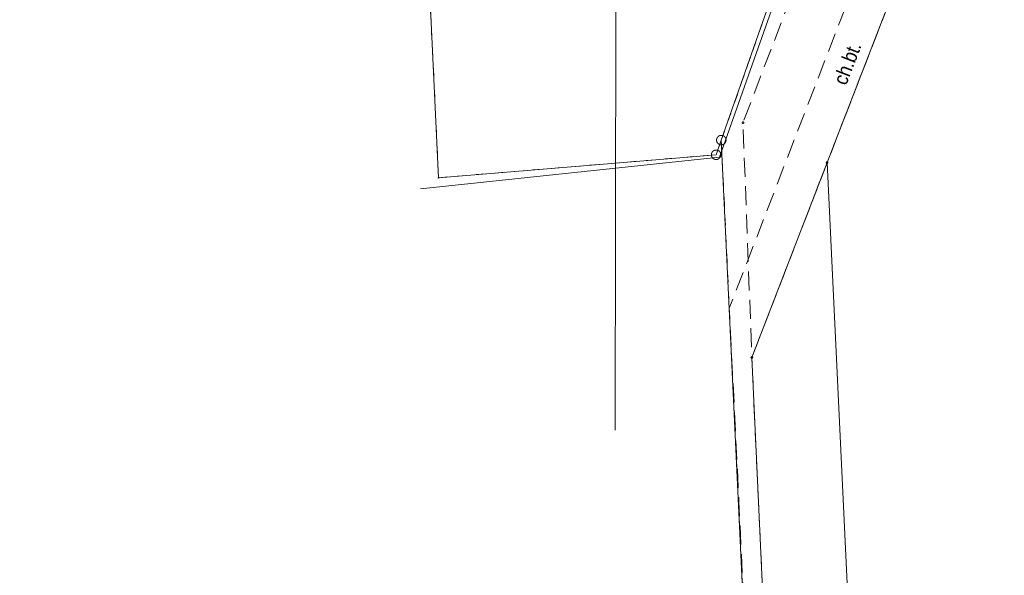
# Model space of a CAD drawing. Header units: millimetres. Extents: x -165388 to 921073, y -295343 to 494042.
# Tile 27 of 117: x 97197 to 149163, y 20485 to 49798. Entities that reach past the tile are written whole.
import ezdxf
from ezdxf.xclip import XClip

# ---------------------------------------------------------------- set-up
doc = ezdxf.new("R2010")
doc.units = ezdxf.units.MM
doc.header["$MEASUREMENT"] = 0
doc.header["$XCLIPFRAME"] = 0
for name, pattern in [('0.5_0.5', [1000, 500, -500]), ('1.0_0.5', [1500, 1000, -500]), ('mz1.0_0.5', [1500, 1000, -500])]:
    doc.linetypes.add(name, pattern=pattern)
for name, color, linetype, lineweight in [('20231207_mdcp_Kolska_2-4_6_0_Nr_pióra__1', 7, 'Continuous', 13), ('bg-woz-oz.6640.12006.2023.pge-1_rzut_5_202-punkt graniczny_Nr_pióra__7', 7, 'Continuous', 18), ('bg-woz-oz.6640.12006.2023.pge-1_rzut_5_219-działka ewidencyjna_Nr_pióra__7', 7, 'Continuous', 18), ('bg-woz-oz.6640.12006.2023.pge-1_rzut_5_312-budynek ewidencyjny_Nr_pióra__7', 7, 'Continuous', 18), ('bg-woz-oz.6640.12006.2023.pge-1_rzut_5_320-blok - kondygnacja nadziemna_Nr_pióra__7', 7, 'Continuous', 18), ('bg-woz-oz.6640.12006.2023.pge-1_rzut_5_blok - kondygnacja podziemna_Nr_pióra__7', 7, 'Continuous', 18), ('bg-woz-oz.6640.12006.2023.pge-1_rzut_5_chodnik (powierzchnia)-Atr17_Nr_pióra__7', 7, 'Continuous', 18), ('bg-woz-oz.6640.12006.2023.pge-1_rzut_5_chodnik (powierzchnia)_Nr_pióra__7', 7, 'Continuous', 18), ('bg-woz-oz.6640.12006.2023.pge-1_rzut_5_ogrodzenie trwałe (linia)_Nr_pióra__7', 7, 'Continuous', 18)]:
    doc.layers.add(name, color=color, linetype=linetype, lineweight=lineweight)
for name, color, linetype, lineweight, true_color in [('bg-woz-oz.6640.12006.2023.pge-1_rzut_5_0_Nr_pióra__5', 7, 'Continuous', 18, 0x1d1d1d), ('bg-woz-oz.6640.12006.2023.pge-1_rzut_5_218-kontur użytku gruntowego_Nr_pióra__3', 7, 'Continuous', 18, 0x959595), ('bg-woz-oz.6640.12006.2023.pge-1_rzut_5_przewód elektroenergetyczny (linia)_Nr_pióra__1', 7, 'Continuous', 18, 0x4c4c4c)]:
    doc.layers.add(name, color=color, linetype=linetype, lineweight=lineweight, true_color=true_color)
for name, color, linetype in [('bg-woz-oz.6640.12006.2023.pge-1_rzut_5_203-punkt graniczny', 7, 'Continuous'), ('INW_GEO', 7, 'Continuous'), ('ZD_INNE', 7, 'Continuous')]:
    doc.layers.add(name, color=color, linetype=linetype)
doc.styles.add('GENERATED_STYLE_1', font='txt')
doc.linetypes.add('902-500', pattern='A,0,[1,A.01.1_PROJEKT_ZAGOSPODAROWANIA_DZIAŁKI1.Shx,S=59.52380952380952,R=0,X=0,Y=0],-7500,0', length=7500)
picture_1 = doc.add_image_def('image1.tif', size_in_pixel=(4961, 3508))

# ---------------------------------------------------------------- blocks, each defined once
blk = doc.blocks.new('Rysunek_2_5', base_point=(-8071116841.925635, -4961354754.727498))
at = {"layer": 'bg-woz-oz.6640.12006.2023.pge-1_rzut_5_203-punkt graniczny', "linetype": 'Continuous', "lineweight": 0, "true_color": 0x000000}
blk.add_hatch(color=18, dxfattribs=at).paths.add_polyline_path([(119346.7993130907, 41456.13245945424, 0.9999999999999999), (119257.308605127, 41465.69347381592, 0.9999999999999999)])
at = {"layer": 'bg-woz-oz.6640.12006.2023.pge-1_rzut_5_0_Nr_pióra__5', "linetype": 'Continuous'}
for centre in [(135370.9924798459, 44360.26027612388), (139812.6374408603, 42256.50410167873), (135838.4972000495, 31980.54140433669)]:
    blk.add_circle(centre, 45, dxfattribs=at)
at = {"layer": 'bg-woz-oz.6640.12006.2023.pge-1_rzut_5_202-punkt graniczny_Nr_pióra__7', "linetype": 'Continuous'}
for centre in [(134227.4571210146, 43446.57166302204), (133953.5454949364, 42671.28305602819)]:
    blk.add_circle(centre, 250, dxfattribs=at)
at = {"layer": 'bg-woz-oz.6640.12006.2023.pge-1_rzut_5_218-kontur użytku gruntowego_Nr_pióra__3', "linetype": '0.5_0.5', "flags": 128}
for points in [[(148672.6623140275, 84614.97030686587), (134227.4571210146, 43446.57166302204)], [(134227.4571210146, 43446.57166302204), (148672.6623140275, 84614.97030686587)], [(117894.3097637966, 71208.7995512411), (119302.0539591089, 41460.91296616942)], [(133953.5454949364, 42671.28305602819), (134227.4571210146, 43446.57166302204)], [(134227.4571210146, 43446.57166302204), (138304.4720292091, -42553.19839157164)], [(119302.0539591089, 41460.91296616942), (133953.5454949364, 42671.28305602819)]]:
    blk.add_lwpolyline(points, dxfattribs=at)
at = {"layer": 'bg-woz-oz.6640.12006.2023.pge-1_rzut_5_219-działka ewidencyjna_Nr_pióra__7', "linetype": 'Continuous', "flags": 128}
for points in [[(134227.4571210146, 43446.57166302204), (148672.6623140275, 84614.97030686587)], [(119302.0539591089, 41460.91296616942), (117894.3097637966, 71208.7995512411)], [(134227.4571210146, 43446.57166302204), (133953.5454949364, 42671.28305602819)], [(138304.4720292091, -42553.19839157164), (134227.4571210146, 43446.57166302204)], [(133953.5454949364, 42671.28305602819), (119302.0539591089, 41460.91296616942)]]:
    blk.add_lwpolyline(points, dxfattribs=at)
at = {"layer": 'bg-woz-oz.6640.12006.2023.pge-1_rzut_5_312-budynek ewidencyjny_Nr_pióra__7', "linetype": 'Continuous', "flags": 128}
for points in [[(139812.6374408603, 42256.50410167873), (143075.6953544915, 50677.51075420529)], [(135838.4972000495, 31980.54140433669), (139812.6374408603, 42256.50410167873)], [(137701.1688845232, -8476.273277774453), (135838.4972000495, 31980.54140433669)]]:
    blk.add_lwpolyline(points, dxfattribs=at)
at = {"layer": 'bg-woz-oz.6640.12006.2023.pge-1_rzut_5_320-blok - kondygnacja nadziemna_Nr_pióra__7', "linetype": 'Continuous', "flags": 128}
blk.add_lwpolyline([(155243.1749431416, 82575.42041130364), (146960.7272846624, 60872.48142249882), (148874.2814669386, 60145.08167281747), (145745.3323286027, 52132.13731441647), (143075.6953544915, 50677.51075420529), (139812.6374408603, 42256.50410167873), (142418.2539889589, -12520.26982977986)], dxfattribs=at)
blk.add_lwpolyline([(142418.2539889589, -12520.26982977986), (139812.6374408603, 42256.50410167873), (135838.4972000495, 31980.54140433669), (137701.1688845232, -8476.273277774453), (137740.942533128, -8480.522616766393), (137920.1344866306, -12733.62621851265)], close=True, dxfattribs=at)
at = {"layer": 'bg-woz-oz.6640.12006.2023.pge-1_rzut_5_blok - kondygnacja podziemna_Nr_pióra__7', "linetype": '1.0_0.5', "flags": 128}
blk.add_lwpolyline([(155243.1749431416, 82575.42041130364), (149926.1262463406, 82509.89829655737), (135370.9924798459, 44360.26027612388), (135838.4972000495, 31980.54140433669), (139812.6374408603, 42256.50410167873), (143075.6953544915, 50677.51075420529), (146960.7272846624, 60872.48142249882)], close=True, dxfattribs=at)
at = {"layer": 'bg-woz-oz.6640.12006.2023.pge-1_rzut_5_chodnik (powierzchnia)_Nr_pióra__7', "linetype": 'mz1.0_0.5', "flags": 128}
blk.add_lwpolyline([(154295.8697574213, -19199.8688923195), (160865.3211258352, -18896.04539237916), (163848.1750441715, -18651.54078695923), (161759.5493523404, -16738.8351848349), (142655.2363177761, -17644.44189798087), (138147.1734046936, -17856.73594940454), (137920.1344866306, -12733.62621851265), (137740.942533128, -8480.522616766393), (137701.1688845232, -8476.273277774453), (135838.4972000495, 31980.54140433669), (139812.6374408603, 42256.50410167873), (143075.6953544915, 50677.51075420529), (145745.3323286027, 52132.13731441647), (148874.2814669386, 60145.08167281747), (146960.7272846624, 60872.48142249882), (155243.1749431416, 82575.42041130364), (155974.908891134, 84247.14569747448), (153869.0301915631, 84492.24752746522), (150089.9385083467, 84513.83580546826), (146572.7279698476, 74561.16129085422), (149590.4681514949, 73343.68677530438), (142918.5578618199, 55984.23364199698), (134648.0934256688, 34581.7216867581), (135057.8518072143, 26462.24522124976), (135156.1376620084, 24369.96419541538), (135734.7621889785, 12088.99950701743), (135844.0537899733, 10005.59955928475), (136481.233487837, -3327.539682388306), (136546.5021021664, -5446.463938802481), (136771.8417141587, -9644.156408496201), (135786.7639763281, -9639.481704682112), (136295.1906109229, -19941.79223943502), (137230.5512875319, -19941.15526787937), (139201.3866975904, -19850.00821854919), (153214.9273026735, -19245.2936489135)], close=True, dxfattribs=at)
at = {"layer": 'bg-woz-oz.6640.12006.2023.pge-1_rzut_5_ogrodzenie trwałe (linia)_Nr_pióra__7', "linetype": '902-500', "flags": 128}
blk.add_lwpolyline([(118343.7891695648, 40869.36534103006), (134130.78464102, 42541.72116052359), (148974.5340794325, 84522.37745095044)], dxfattribs=at)
at = {"layer": 'bg-woz-oz.6640.12006.2023.pge-1_rzut_5_przewód elektroenergetyczny (linia)_Nr_pióra__1', "linetype": 'Continuous', "flags": 128}
blk.add_lwpolyline([(155382.595394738, 83033.19976571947), (128720.1419621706, 83206.62673842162), (128630.2012084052, 28144.59707587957)], dxfattribs=at)
at = {"layer": 'bg-woz-oz.6640.12006.2023.pge-1_rzut_5_chodnik (powierzchnia)-Atr17_Nr_pióra__7', "linetype": 'Continuous', "insert": (140820.7923304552, 46286.29367694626), "char_height": 750, "attachment_point": 7, "rotation": 68.81976195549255, "style": 'GENERATED_STYLE_1'}
blk.add_mtext('\\A1;{\\W0.900000x;\\fArial|b0|i0|c238|p38;ch.bt.}', dxfattribs=at)
blk = doc.blocks.new('Rysunek_3_6', base_point=(188221.5929863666, 121798.6003440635))
at = {"layer": '20231207_mdcp_Kolska_2-4_6_0_Nr_pióra__1'}
image = blk.add_image(picture_1, insert=(75928.03021990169, 59123.25048484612), size_in_units=(209999.7916666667, 148500.0416666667), rotation=-6.098238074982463, dxfattribs=at)
image.set_boundary_path([(-0.5, -0.5), (4960.5, 3507.5)])

msp = doc.modelspace()

# ---------------------------------------------------------------- block references
at = {"layer": 'INW_GEO', "color": 151, "linetype": 'Continuous', "lineweight": 13, "true_color": 0x80c2ff}
ref = msp.add_blockref('Rysunek_2_5', (-8071116841.925635, -4961354754.727498), dxfattribs=at)
XClip(ref).set_block_clipping_path([(-195425.9394250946, -263123.0086484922), (606609.6817159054, -348810.9449165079), (694192.2923495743, 470958.7517303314), (-107843.3287914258, 556646.6879983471)])
at = {"layer": 'ZD_INNE', "color": 151, "linetype": 'Continuous', "lineweight": 13, "true_color": 0x80c2ff}
ref = msp.add_blockref('Rysunek_3_6', (188221.5929863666, 121798.6003440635), dxfattribs=at)
XClip(ref).set_block_clipping_path([(75928.03021990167, 59123.2504848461), (284739.4774660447, 36814.2388748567), (300515.1557528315, 184473.9502032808), (91703.70850668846, 206782.9618132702)])

doc.saveas('drawing.dxf')
